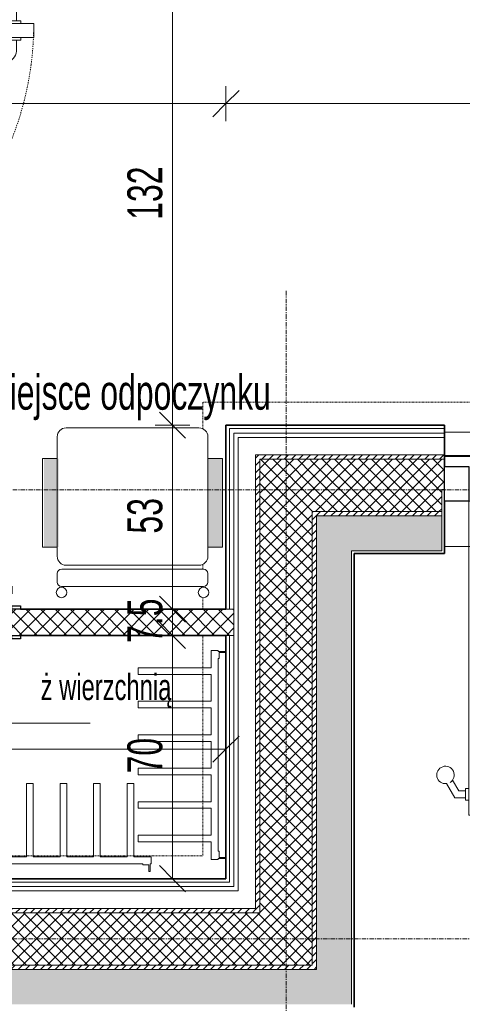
# Model space of a CAD drawing. Header units: centimetres. Extents: x 376 to 6517, y 1901 to 66534.
# Tile 37 of 105: x 2103 to 2230, y 65509 to 65791. Entities that reach past the tile are written whole.
import ezdxf

# ---------------------------------------------------------------- set-up
doc = ezdxf.new("R2010")
doc.units = ezdxf.units.CM
for name, pattern in [('__FK_przerywana', [0.32004, 0.16002, -0.16002]), ('Kreska', [0.635, 0.3175, -0.3175]), ('Linia siatki', [2.2225, 1.27, -0.3175, 0.3175, -0.3175])]:
    doc.linetypes.add(name, pattern=pattern)
for name, color, linetype, lineweight in [('A-ANNO-DIMS', 7, 'Continuous', 5), ('A-ANNO-DIMS-50', 7, 'Continuous', 5), ('A-AREA-IDEN', 7, 'Continuous', 5), ('A-DETL-GENF', 7, 'Continuous', 5), ('A-DETL-MBND', 7, 'Continuous', 5), ('A-DETL-THIN', 7, 'Continuous', 5), ('A-DOOR', 7, 'Continuous', 5), ('A-DOOR-FRAM', 7, 'Continuous', 25), ('A-DOOR-HDLN', 7, 'Kreska', 5), ('A-FLOR', 7, 'Continuous', 5), ('A-GENM', 7, 'Continuous', 5), ('A-WALL', 7, 'Continuous', 35), ('A-WALL-PATT', 7, 'Continuous', 35), ('I-FURN', 7, 'Continuous', 5), ('I-FURN-IDEN', 7, 'Continuous', 5), ('I-WALL', 7, 'Continuous', 5), ('S-GRID', 7, 'Continuous', 5)]:
    doc.layers.add(name, color=color, linetype=linetype, lineweight=lineweight)
doc.styles.add('Arial Narrow_1', font='ARIALN.TTF', dxfattribs={"width": 0.8, "height": 10})
doc.styles.add('Arial_I_1', font='arial.ttf', dxfattribs={"width": 0.65, "height": 7.5})
doc.dimstyles.new('standard_wielkość_otworów', dxfattribs={"dimscale": 30.48, "dimtxt": 10.23431, "dimasz": 0.246063, "dimexe": 0.164042, "dimexo": 0.0625, "dimgap": 0, "dimtad": 1, "dimdec": 1, "dimrnd": 0.5, "dimdsep": 46, "dimtxsty": 'Arial Narrow_1', "dimblk1": 'OBLIQUE', "dimblk2": 'OBLIQUE', "dimsah": 1, "dimcen": 0.09, "dimazin": 0, "dimtfac": 1, "dimtdec": 4, "dimtix": 1, "dimtmove": 0, "dimatfit": 3, "dimfxl": 0.164042, "dimfxlon": 1, "dimtvp": 1, "dimtolj": 1, "dimtzin": 0, "dimarcsym": 2})
pattern_1 = [(0, (-61328.2136, 83.225), (2.381, 1.375), [1.587, -3.175]), (120, (-61328.2136, 83.225), (-2.38128493, 1.374506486), [1.587, -3.175]), (60, (-61328.2136, 83.225), (-0.00028493, 2.749506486), [0, -3.175, 1.587, 0])]
pattern_2 = [(45, (-61328.2136, 83.225), (-1.060660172, 1.060660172), [])]
pattern_3 = [(45, (-61328.2136, 83.225), (-1.76776695, 1.76776695), []), (135, (-61328.2136, 83.225), (-1.76776695, -1.76776695), [])]

# ---------------------------------------------------------------- blocks, each defined once
blk = doc.blocks.new('Drz Drzwi pełne x1 ___regulowane - Dd - W - łazienkowe - 97_6 x 203_7 _90 x 200_-9243504-__-00_00 Przyziemie PB')
at = {"layer": 'A-DOOR'}
for p, q in [((-45.1, 97.7), (-41.1, 97.7)), ((-45.1, 97.7), (-45.1, 9.1)), ((-41.1, 97.7), (-41.1, 7.5)), ((-45.9, 93.95), (-45.1, 93.95)), ((-45.9, 89.45), (-45.9, 93.95)), ((-40.3, 93.95), (-41.1, 93.95)), ((-40.3, 89.45), (-40.3, 93.95)), ((-45.9, 92.7), (-49, 92.7)), ((-45.9, 90.7), (-49, 90.7)), ((-40.3, 92.7), (-37.2, 92.7)), ((-40.3, 90.7), (-37.2, 90.7)), ((-52, 81.56), (-52, 89.7)), ((-50, 81.56), (-50, 89.7)), ((-45.1, 89.45), (-45.9, 89.45)), ((-41.1, 89.45), (-40.3, 89.45)), ((-36.2, 81.56), (-36.2, 89.7)), ((-34.2, 81.56), (-34.2, 89.7)), ((-46.9, 80.56), (-49, 80.56)), ((-46.9, 78.56), (-46.9, 80.56)), ((-39.3, 78.56), (-39.3, 80.56)), ((-39.3, 80.56), (-37.2, 80.56)), ((-46.9, 78.56), (-49, 78.56)), ((-39.3, 78.56), (-37.2, 78.56)), ((-41.1, 7.5), (-45.1, 7.5)), ((-20.27, 7.5), (21.73, 7.5)), ((-20.27, 5.5), (21.73, 5.5)), ((-0.54, 0.52), (-1.4, -4.91)), ((3.96, -3.67), (-1.4, -4.91))]:
    blk.add_line(p, q, dxfattribs=at)
at = {"layer": 'A-DOOR', "lineweight": 25}
for p, q in [((-45.1, 9.1), (-54.8, 9.1)), ((-54.8, 9.1), (-54.8, 7.5)), ((-45.1, -9.1), (-45.1, 9.1)), ((54.8, 9.1), (45.1, 9.1)), ((45.1, 9.1), (45.1, -9.1)), ((54.8, 7.5), (54.8, 9.1)), ((-54.8, 7.5), (-47.3, 7.5)), ((-47.3, 7.5), (-47.3, -7.5)), ((47.3, 7.5), (54.8, 7.5)), ((47.3, -7.5), (47.3, 7.5)), ((-47.3, -7.5), (-54.8, -7.5)), ((-54.8, -7.5), (-54.8, -9.1)), ((54.8, -7.5), (47.3, -7.5)), ((54.8, -9.1), (54.8, -7.5)), ((-54.8, -9.1), (-45.1, -9.1)), ((45.1, -9.1), (54.8, -9.1))]:
    blk.add_line(p, q, dxfattribs=at)
at = {"layer": 'A-DOOR'}
for centre, radius, start, end in [((-49, 89.7), 3, 90, 180), ((-49, 89.7), 1, 90, 180), ((-37.2, 89.7), 3, 360, 90), ((-37.2, 89.7), 1, 0, 90), ((-49, 81.56), 3, 180, 270), ((-49, 81.56), 1, 180, 270), ((-37.2, 81.56), 3, 270, 0), ((-37.2, 81.56), 1, 270, 0), ((8.57, 11.24), 9.79, 137.0478, 202.456), ((-8.57, 1.76), 9.79, 317.0478, 22.456)]:
    blk.add_arc(centre, radius, start, end, dxfattribs=at)
at = {"layer": 'A-DOOR-HDLN'}
for start, end in [(82.5, 90), (75, 82.5), (0, 75)]:
    blk.add_arc((-45.1, 7.5), 90.2, start, end, dxfattribs=at)
blk = doc.blocks.new('Lekolar_Wille-Boot-list-60-cm - Default-9124182-__-00_00 Przyziemie PB')
at = {"layer": 'A-DETL-GENF'}
for p, q in [((-29.65, 12.6), (-29.35, 12.6)), ((-29.65, 10.4), (-29.65, 12.6)), ((-29.35, 12.6), (-29.35, 10.7)), ((29.37, 12.6), (29.67, 12.6)), ((29.37, 10.7), (29.37, 12.6)), ((29.67, 12.6), (29.67, 10.4)), ((-29.95, 8.4), (-29.95, 10.4)), ((-29.95, 10.4), (-29.65, 10.4)), ((-29.35, 10.7), (-27.63, 10.7)), ((-27.63, 10.7), (-27.63, 10.4)), ((-27.63, 10.4), (27.65, 10.4)), ((27.65, 10.7), (29.37, 10.7)), ((27.65, 10.4), (27.65, 10.7)), ((29.67, 10.4), (29.95, 10.4)), ((29.95, 10.4), (29.95, 8.4)), ((-24.98, 8.4), (-29.95, 8.4)), ((-24.98, -12.6), (-24.98, 8.4)), ((-23.07, 8.4), (-23.07, -12.6)), ((-15.39, 8.4), (-23.07, 8.4)), ((-15.39, -12.6), (-15.39, 8.4)), ((-13.48, 8.4), (-13.48, -12.6)), ((-5.78, 8.4), (-13.48, 8.4)), ((-5.78, -12.6), (-5.78, 8.4)), ((-3.87, 8.4), (-3.87, -12.6)), ((3.82, 8.4), (-3.87, 8.4)), ((3.82, -12.6), (3.82, 8.4)), ((5.73, 8.4), (5.73, -12.6)), ((13.42, 8.4), (5.73, 8.4)), ((13.42, -12.6), (13.42, 8.4)), ((15.32, 8.4), (15.32, -12.6)), ((23.03, 8.4), (15.32, 8.4)), ((23.03, -12.6), (23.03, 8.4)), ((24.93, 8.4), (24.93, -12.6)), ((29.95, 8.4), (24.93, 8.4)), ((-23.07, -12.6), (-24.98, -12.6)), ((-13.48, -12.6), (-15.39, -12.6)), ((-3.87, -12.6), (-5.78, -12.6)), ((5.73, -12.6), (3.82, -12.6)), ((15.32, -12.6), (13.42, -12.6)), ((24.93, -12.6), (23.03, -12.6))]:
    blk.add_line(p, q, dxfattribs=at)
blk = doc.blocks.new('Lekolar_Wille-Boot-list-60-cm - Default-V7-__-00_00 Przyziemie PB')
at = {"layer": 'A-DETL-GENF'}
for p, q in [((-29.65, 10.4), (-29.65, 12.6)), ((-29.35, 12.6), (-29.35, 10.7)), ((29.37, 10.7), (29.37, 12.6)), ((29.67, 12.6), (29.67, 10.4)), ((-29.95, 8.4), (-29.95, 10.4)), ((-29.95, 10.4), (-29.65, 10.4)), ((-29.35, 10.7), (-27.63, 10.7)), ((-27.63, 10.7), (-27.63, 10.4)), ((-27.63, 10.4), (27.65, 10.4)), ((27.65, 10.7), (29.37, 10.7)), ((27.65, 10.4), (27.65, 10.7)), ((29.67, 10.4), (29.95, 10.4)), ((29.95, 10.4), (29.95, 8.4)), ((-24.98, 8.4), (-29.95, 8.4)), ((-24.98, -12.6), (-24.98, 8.4)), ((-23.07, 8.4), (-23.07, -12.6)), ((-15.39, 8.4), (-23.07, 8.4)), ((-15.39, -12.6), (-15.39, 8.4)), ((-13.48, 8.4), (-13.48, -12.6)), ((-5.78, 8.4), (-13.48, 8.4)), ((-5.78, -12.6), (-5.78, 8.4)), ((-3.87, 8.4), (-3.87, -12.6)), ((3.82, 8.4), (-3.87, 8.4)), ((3.82, -12.6), (3.82, 8.4)), ((5.73, 8.4), (5.73, -12.6)), ((13.42, 8.4), (5.73, 8.4)), ((13.42, -12.6), (13.42, 8.4)), ((15.32, 8.4), (15.32, -12.6)), ((23.03, 8.4), (15.32, 8.4)), ((23.03, -12.6), (23.03, 8.4)), ((24.93, 8.4), (24.93, -12.6)), ((29.95, 8.4), (24.93, 8.4)), ((-23.07, -12.6), (-24.98, -12.6)), ((-13.48, -12.6), (-15.39, -12.6)), ((-3.87, -12.6), (-5.78, -12.6)), ((5.73, -12.6), (3.82, -12.6)), ((15.32, -12.6), (13.42, -12.6)), ((24.93, -12.6), (23.03, -12.6))]:
    blk.add_line(p, q, dxfattribs=at)
blk = doc.blocks.new('Drz Drzwi przeszklone x2 ___FK_04_0 ze szprosami - Dz_1 - Z - zwykłe - 151 x 240 _180 x 229_5_ EI 31-V8-__-00_00 Przyziemie PB')
at = {"layer": 'A-DOOR'}
for p, q in [((-83, -3.4), (-90, -3.4)), ((-90, -93.4), (-90, -3.4)), ((-83, -93.4), (-83, -3.4)), ((83, -3.4), (90, -3.4)), ((83, -93.4), (83, -3.4)), ((90, -93.4), (90, -3.4)), ((-94.07, -88.4), (-96.42, -84.33)), ((-92.92, -86.4), (-94.69, -83.33)), ((-80.08, -86.4), (-78.31, -83.33)), ((-78.93, -88.4), (-76.58, -84.33)), ((78.93, -88.4), (76.58, -84.33)), ((80.08, -86.4), (78.31, -83.33)), ((92.92, -86.4), (94.69, -83.33)), ((94.07, -88.4), (96.42, -84.33)), ((-92.92, -86.4), (-91, -86.4)), ((-91, -85.75), (-91, -89.05)), ((-90, -85.75), (-91, -85.75)), ((-83, -85.75), (-82, -85.75)), ((-82, -85.75), (-82, -89.05)), ((-80.08, -86.4), (-82, -86.4)), ((80.08, -86.4), (82, -86.4)), ((82, -85.75), (82, -89.05)), ((83, -85.75), (82, -85.75)), ((90, -85.75), (91, -85.75)), ((91, -85.75), (91, -89.05)), ((92.92, -86.4), (91, -86.4)), ((-94.07, -88.4), (-91, -88.4)), ((-91, -89.05), (-90, -89.05)), ((-82, -89.05), (-83, -89.05)), ((-78.93, -88.4), (-82, -88.4)), ((78.93, -88.4), (82, -88.4)), ((82, -89.05), (83, -89.05)), ((91, -89.05), (90, -89.05)), ((94.07, -88.4), (91, -88.4)), ((-90, -93.4), (-83, -93.4)), ((90, -93.4), (83, -93.4))]:
    blk.add_line(p, q, dxfattribs=at)
for centre, start, end in [((-96.7, -81.85), 301.4052, 276.4218), ((-76.3, -81.85), 263.5782, 238.5948), ((76.3, -81.85), 301.4052, 276.4218), ((96.7, -81.85), 263.5782, 238.5948)]:
    blk.add_arc(centre, 2.5, start, end, dxfattribs=at)
at = {"layer": 'A-DOOR-FRAM'}
for p, q in [((-97, -3.4), (-97, 6.6)), ((-97, 6.6), (-90, 6.6)), ((-90, 6.6), (-90, -3.4)), ((90, -3.4), (90, 6.6)), ((90, 6.6), (97, 6.6)), ((97, 6.6), (97, -3.4)), ((-90, -3.4), (-97, -3.4)), ((97, -3.4), (90, -3.4))]:
    blk.add_line(p, q, dxfattribs=at)
at = {"layer": 'A-DOOR-HDLN'}
for centre, start, end in [((-90, -3.4), 270, 0), ((90, -3.4), 180, 270)]:
    blk.add_arc(centre, 90, start, end, dxfattribs=at)
blk = doc.blocks.new('M_Krzesło Breuera - M_Krzesło Breuera-7854098-__-00_00 Przyziemie PB')
at = {"layer": 'I-FURN'}
for p, q in [((19.05, 24.13), (-19.05, 24.13)), ((-21.59, 21.59), (-21.59, 15.33)), ((21.59, 15.33), (21.59, 21.59)), ((-21.59, -10.06), (-21.59, -12.7)), ((21.59, -12.7), (21.59, -10.06)), ((20.32, -16.35), (-20.32, -16.35)), ((-19.05, -15.24), (19.05, -15.24)), ((-21.59, -17.62), (-21.59, -20.08)), ((21.59, -20.08), (21.59, -17.62)), ((-20.32, -21.35), (20.32, -21.35))]:
    blk.add_line(p, q, dxfattribs=at)
for centre, radius, start, end in [((-19.05, 21.59), 2.54, 90, 180), ((19.05, 21.59), 2.54, 0, 90), ((-19.05, -12.7), 2.54, 180, 270), ((19.05, -12.7), 2.54, 270, 360), ((-20.32, -17.62), 1.27, 90, 180), ((20.32, -17.62), 1.27, 360, 90), ((-20.35, -23.06), 1.51, 360, 180), ((-20.32, -20.08), 1.27, 180, 270), ((20.37, -23.06), 1.51, 360, 180), ((20.32, -20.08), 1.27, 270, 360), ((-20.35, -23.06), 1.51, 180, 360), ((20.37, -23.06), 1.51, 180, 360)]:
    blk.add_arc(centre, radius, start, end, dxfattribs=at)
blk = doc.blocks.new('Door-Accordion-Woodfold-Series_240 - Height 8_ 0_ - Single-9271002-__-00_00 Przyziemie PB')
at = {"layer": 'A-DOOR'}
for p, q in [((-35.36, 17.35), (-42.33, 9.51)), ((-35.14, 17.13), (-35.36, 17.35)), ((-34.48, 17.34), (-34.7, 17.11)), ((-27.53, 9.49), (-34.48, 17.34)), ((-20.12, 17.35), (-27.09, 9.51)), ((-19.9, 17.13), (-20.12, 17.35)), ((-19.24, 17.34), (-19.46, 17.11)), ((-12.29, 9.49), (-19.24, 17.34)), ((-4.88, 17.35), (-11.85, 9.51)), ((-4.66, 17.13), (-4.88, 17.35)), ((-4, 17.34), (-4.22, 17.11)), ((2.95, 9.49), (-4, 17.34)), ((-42.1, 8.82), (-35.14, 16.66)), ((-34.72, 16.65), (-27.76, 8.79)), ((-26.86, 8.82), (-19.9, 16.66)), ((-19.48, 16.65), (-12.52, 8.79)), ((-11.62, 8.82), (-4.66, 16.66)), ((-4.24, 16.65), (2.72, 8.79)), ((4.78, 13.37), (5.48, 10.22)), ((8.03, 14.03), (5.31, 14.03)), ((7.85, 10.22), (8.56, 13.37)), ((-49.53, 11.15), (-49.53, 9.28)), ((-48.89, 11.15), (-49.53, 11.15)), ((-49.53, 9.28), (-42.55, 8.61)), ((-48.89, 9.85), (-48.89, 11.15)), ((-42.86, 9.27), (-48.89, 9.85)), ((-42.55, 8.61), (-42.55, 8.95)), ((-42.32, 9.04), (-42.1, 8.82)), ((-27.76, 8.79), (-27.52, 9.03)), ((-27.08, 9.04), (-26.86, 8.82)), ((-12.52, 8.79), (-12.28, 9.03)), ((-11.84, 9.04), (-11.62, 8.82)), ((2.72, 8.79), (2.96, 9.03)), ((5.4, 10.6), (5.4, 10.22)), ((7.94, 10.22), (7.94, 10.6)), ((5.48, 8.31), (4.78, 5.17)), ((5.4, 8.31), (5.4, 7.94)), ((8.56, 5.17), (7.85, 8.31)), ((7.94, 7.94), (7.94, 8.31)), ((5.31, 4.5), (8.03, 4.5))]:
    blk.add_line(p, q, dxfattribs=at)
at = {"layer": 'A-DOOR', "lineweight": 25}
for p, q in [((-52.07, 3.75), (-52.07, 4.7)), ((-52.07, 4.7), (-49.53, 4.7)), ((-49.53, 3.75), (-52.07, 3.75)), ((-49.53, 4.7), (-49.53, 3.75)), ((29.21, 3.75), (29.21, 4.7)), ((29.21, 4.7), (31.75, 4.7)), ((31.75, 3.75), (29.21, 3.75)), ((31.75, 4.7), (31.75, 3.75))]:
    blk.add_line(p, q, dxfattribs=at)
at = {"layer": 'A-DOOR'}
for centre, radius, start, end in [((-34.93, 16.89), 0.318, 0, 180), ((-34.93, 16.89), 0.318, 145.085, 226.2797), ((-34.93, 16.89), 0.317, 45, 120), ((-34.93, 16.89), 0.317, 324.6986, 31.6164), ((-19.69, 16.89), 0.318, 0, 180), ((-19.69, 16.89), 0.318, 145.085, 226.2797), ((-19.69, 16.89), 0.317, 45, 120), ((-19.69, 16.89), 0.317, 324.6986, 31.6164), ((-4.45, 16.89), 0.318, 0, 180), ((-4.45, 16.89), 0.318, 145.085, 226.2797), ((-4.45, 16.89), 0.317, 45, 120), ((-4.45, 16.89), 0.318, 324.6986, 31.6164), ((-34.93, 16.89), 0.318, 172.1499, 185.6823), ((-34.93, 16.89), 0.318, 180, 360), ((-34.93, 16.89), 0.317, 226.1565, 300), ((-34.93, 16.89), 0.318, 351.4657, 4.8493), ((-19.69, 16.89), 0.317, 172.1499, 185.6823), ((-19.69, 16.89), 0.317, 180, 360), ((-19.69, 16.89), 0.318, 226.1565, 300), ((-19.69, 16.89), 0.317, 351.4657, 4.8493), ((-4.45, 16.89), 0.318, 172.1499, 185.6823), ((-4.45, 16.89), 0.318, 180, 360), ((-4.45, 16.89), 0.317, 226.1565, 300), ((-4.45, 16.89), 0.318, 351.4657, 4.8493), ((5.31, 13.49), 0.543, 90, 192.6596), ((5.31, 13.49), 0.543, 163.3283, 192.6596), ((5.31, 13.49), 0.543, 90, 119.3313), ((8.03, 13.49), 0.543, 347.3404, 90), ((8.03, 13.49), 0.543, 2.0061, 60.6687), ((-42.55, 9.27), 0.318, 0, 180), ((-42.55, 9.27), 0.318, 180, 360), ((-42.55, 9.27), 0.318, 180.0476, 270), ((-42.55, 9.27), 0.317, 60, 165), ((-42.55, 9.27), 0.317, 210.0347, 225), ((-42.55, 9.27), 0.318, 210.0317, 225.0238), ((-42.55, 9.27), 0.317, 285, 315), ((-42.54, 9.27), 0.318, 315, 35.0284), ((-42.54, 9.27), 0.318, 355.0142, 8.3523), ((-27.31, 9.27), 0.318, 0, 180), ((-27.31, 9.27), 0.317, 0, 180), ((-27.31, 9.27), 0.318, 175.0175, 215.0358), ((-27.31, 9.27), 0.318, 175.0175, 188.357), ((-27.31, 9.27), 0.318, 180, 360), ((-27.31, 9.27), 0.318, 180, 360), ((-27.31, 9.27), 0.318, 120, 134.9993), ((-27.31, 9.27), 0.318, 120, 134.9993), ((-27.31, 9.27), 0.318, 240, 270), ((-27.31, 9.27), 0.318, 240, 270), ((-27.31, 9.27), 0.317, 60, 105), ((-27.31, 9.27), 0.317, 60, 105), ((-27.31, 9.27), 0.318, 285, 315), ((-27.31, 9.27), 0.318, 285, 315), ((-27.3, 9.27), 0.317, 328.3381, 35.0284), ((-27.3, 9.27), 0.318, 355.0142, 8.3523), ((-12.07, 9.27), 0.317, 0, 180), ((-12.07, 9.27), 0.318, 0, 180), ((-12.07, 9.27), 0.318, 175.0175, 215.0358), ((-12.07, 9.27), 0.317, 175.0175, 188.357), ((-12.07, 9.27), 0.318, 180, 360), ((-12.07, 9.27), 0.318, 180, 360), ((-12.07, 9.27), 0.317, 120, 134.9993), ((-12.07, 9.27), 0.317, 120, 134.9993), ((-12.07, 9.27), 0.318, 240, 270), ((-12.07, 9.27), 0.318, 240, 270), ((-12.07, 9.27), 0.317, 60, 105), ((-12.07, 9.27), 0.317, 60, 105), ((-12.07, 9.27), 0.317, 285, 315), ((-12.07, 9.27), 0.318, 285, 315), ((-12.06, 9.27), 0.317, 328.3381, 35.0284), ((-12.06, 9.27), 0.317, 355.0142, 8.3523), ((3.17, 9.27), 0.318, 0, 180), ((3.17, 9.27), 0.318, 161.6781, 215.0358), ((3.17, 9.27), 0.318, 161.6781, 188.357), ((3.17, 9.27), 0.318, 165, 180), ((3.17, 9.27), 0.317, 180, 360), ((3.17, 9.27), 0.317, 120, 134.9993), ((3.17, 9.27), 0.318, 240, 270), ((3.17, 9.27), 0.318, 90, 105), ((5.31, 5.05), 0.543, 167.3404, 270), ((5.31, 5.05), 0.543, 196.6717, 255.3343), ((8.03, 5.05), 0.543, 270, 12.6596), ((8.03, 5.05), 0.543, 284.6657, 12.6596)]:
    blk.add_arc(centre, radius, start, end, dxfattribs=at)
at = {"layer": 'A-DOOR-FRAM'}
for p, q in [((27.15, 11.22), (27.26, 11.33)), ((28.15, 10.22), (27.15, 11.22)), ((29.05, 10.22), (28.15, 10.22)), ((29.05, 8.31), (29.05, 10.22)), ((29.21, 10.38), (29.21, 8.16)), ((27.15, 7.32), (28.15, 8.31)), ((27.26, 7.2), (27.15, 7.32)), ((28.15, 8.31), (29.05, 8.31)), ((-52.07, -4.7), (-52.07, -3.75)), ((-52.07, -3.75), (-49.53, -3.75)), ((-49.53, -4.7), (-52.07, -4.7)), ((-49.53, -3.75), (-49.53, -4.7)), ((29.21, -4.7), (29.21, -3.75)), ((29.21, -3.75), (31.75, -3.75)), ((31.75, -4.7), (29.21, -4.7)), ((31.75, -3.75), (31.75, -4.7))]:
    blk.add_line(p, q, dxfattribs=at)
for centre, start, end in [((29.21, 12.85), 217.9672, 270), ((29.21, 5.68), 90, 142.0328)]:
    blk.add_arc(centre, 2.48, start, end, dxfattribs=at)
at = {"layer": 'A-GENM'}
for p, q in [((3.17, 10.22), (10.16, 10.22)), ((3.17, 8.31), (3.17, 10.22)), ((10.16, 10.22), (10.16, 8.31)), ((10.16, 8.31), (3.17, 8.31))]:
    blk.add_line(p, q, dxfattribs=at)
blk = doc.blocks.new('DIMBLOCK28-__-00_00 Przyziemie PB')
at = {"layer": 'A-ANNO-DIMS-50', "color": 250, "true_color": 0x303030}
for p, q in [((2015.8, 65581.99), (2015.8, 65586.99)), ((2162.35, 65581.99), (2162.35, 65586.99)), ((2015.8, 65581.99), (2019.55, 65585.74)), ((2162.35, 65581.99), (2166.1, 65585.74)), ((2015.8, 65581.99), (2012.05, 65578.24)), ((2015.8, 65581.99), (2162.35, 65581.99)), ((2015.8, 65581.99), (2015.8, 65576.99)), ((2162.35, 65581.99), (2158.6, 65578.24)), ((2162.35, 65581.99), (2162.35, 65576.99))]:
    blk.add_line(p, q, dxfattribs=at)
at = {"layer": 'A-ANNO-DIMS-50', "color": 0, "insert": (2078.43, 65594.91), "char_height": 10, "width": 25.537, "attachment_point": 1, "line_spacing_factor": 0.974696, "style": 'Arial Narrow_1'}
blk.add_mtext('146.5', dxfattribs=at)
blk = doc.blocks.new('_Oblique')
at = {"color": 0, "linetype": 'ByBlock', "lineweight": -2}
blk.add_line((-0.5, -0.5), (0.5, 0.5), dxfattribs=at)
blk = doc.blocks.new('METKA_POMIESZCZENIA PB NL Lubin - Rozbudowana - z ramką-8603349-__-00_00 Przyziemie PB')
at = {"layer": 'A-AREA-IDEN'}
for p, q in [((0, 0.425), (0, 0)), ((-1, 0), (1.3, 0)), ((0, 0), (0, -0.425))]:
    blk.add_line(p, q, dxfattribs=at)
blk = doc.blocks.new('DIMBLOCK46-__-00_00 Przyziemie PB')
at = {"layer": 'A-ANNO-DIMS-50', "color": 250, "true_color": 0x303030}
for p, q in [((2147.01, 65806.69), (2143.26, 65810.44)), ((2147.01, 65806.69), (2142.01, 65806.69)), ((2147.01, 65806.69), (2147.01, 65674.86)), ((2147.01, 65806.69), (2150.76, 65802.94)), ((2147.01, 65806.69), (2152.01, 65806.69)), ((2147.01, 65674.86), (2143.26, 65678.61)), ((2147.01, 65674.86), (2142.01, 65674.86)), ((2147.01, 65674.86), (2150.76, 65671.11)), ((2147.01, 65674.86), (2152.01, 65674.86))]:
    blk.add_line(p, q, dxfattribs=at)
at = {"layer": 'A-ANNO-DIMS-50', "color": 0, "insert": (2134.08, 65733.71), "char_height": 10, "width": 16.9597, "attachment_point": 1, "rotation": 90, "line_spacing_factor": 0.974696, "style": 'Arial Narrow_1'}
blk.add_mtext('132', dxfattribs=at)
blk = doc.blocks.new('DIMBLOCK47-__-00_00 Przyziemie PB')
at = {"layer": 'A-ANNO-DIMS-50', "color": 250, "true_color": 0x303030}
for p, q in [((2147.01, 65674.86), (2143.26, 65678.61)), ((2147.01, 65674.86), (2142.01, 65674.86)), ((2147.01, 65674.86), (2147.01, 65622.11)), ((2147.01, 65674.86), (2150.76, 65671.11)), ((2147.01, 65674.86), (2152.01, 65674.86)), ((2147.01, 65622.11), (2143.26, 65625.86)), ((2147.01, 65622.11), (2142.01, 65622.11)), ((2147.01, 65622.11), (2150.76, 65618.36)), ((2147.01, 65622.11), (2152.01, 65622.11))]:
    blk.add_line(p, q, dxfattribs=at)
at = {"layer": 'A-ANNO-DIMS-50', "color": 0, "insert": (2134.08, 65643.78), "char_height": 10, "width": 11.3065, "attachment_point": 1, "rotation": 90, "line_spacing_factor": 0.974696, "style": 'Arial Narrow_1'}
blk.add_mtext('53', dxfattribs=at)
blk = doc.blocks.new('DIMBLOCK48-__-00_00 Przyziemie PB')
at = {"layer": 'A-ANNO-DIMS-50', "color": 250, "true_color": 0x303030}
for p, q in [((2147.01, 65622.11), (2143.26, 65625.86)), ((2147.01, 65622.11), (2142.01, 65622.11)), ((2147.01, 65622.11), (2147.01, 65614.61)), ((2147.01, 65622.11), (2150.76, 65618.36)), ((2147.01, 65622.11), (2152.01, 65622.11)), ((2147.01, 65614.61), (2143.26, 65618.36)), ((2147.01, 65614.61), (2142.01, 65614.61)), ((2147.01, 65614.61), (2150.76, 65610.86)), ((2147.01, 65614.61), (2152.01, 65614.61))]:
    blk.add_line(p, q, dxfattribs=at)
at = {"layer": 'A-ANNO-DIMS-50', "color": 0, "insert": (2134.08, 65612.43), "char_height": 10, "width": 14.2306, "attachment_point": 1, "rotation": 90, "line_spacing_factor": 0.974696, "style": 'Arial Narrow_1'}
blk.add_mtext('7.5', dxfattribs=at)
blk = doc.blocks.new('DIMBLOCK49-__-00_00 Przyziemie PB')
at = {"layer": 'A-ANNO-DIMS-50', "color": 250, "true_color": 0x303030}
for p, q in [((2147.01, 65614.61), (2143.26, 65618.36)), ((2147.01, 65614.61), (2142.01, 65614.61)), ((2147.01, 65614.61), (2147.01, 65544.86)), ((2147.01, 65614.61), (2150.76, 65610.86)), ((2147.01, 65614.61), (2152.01, 65614.61)), ((2147.01, 65544.86), (2143.26, 65548.61)), ((2147.01, 65544.86), (2142.01, 65544.86)), ((2147.01, 65544.86), (2150.76, 65541.11)), ((2147.01, 65544.86), (2152.01, 65544.86))]:
    blk.add_line(p, q, dxfattribs=at)
at = {"layer": 'A-ANNO-DIMS-50', "color": 0, "insert": (2134.08, 65575.03), "char_height": 10, "width": 11.3065, "attachment_point": 1, "rotation": 90, "line_spacing_factor": 0.974696, "style": 'Arial Narrow_1'}
blk.add_mtext('70', dxfattribs=at)
blk = doc.blocks.new('DIMBLOCK63-__-00_00 Przyziemie PB')
at = {"layer": 'A-ANNO-DIMS-50', "color": 250, "true_color": 0x303030}
for p, q in [((2015.8, 65767.03), (2015.8, 65772.03)), ((2015.8, 65767.03), (2019.55, 65770.78)), ((2162.35, 65767.03), (2162.35, 65772.03)), ((2162.35, 65767.03), (2166.1, 65770.78)), ((2015.8, 65767.03), (2012.05, 65763.28)), ((2015.8, 65767.03), (2162.35, 65767.03)), ((2015.8, 65767.03), (2015.8, 65762.03)), ((2162.35, 65767.03), (2158.6, 65763.28)), ((2162.35, 65767.03), (2162.35, 65762.03))]:
    blk.add_line(p, q, dxfattribs=at)
at = {"layer": 'A-ANNO-DIMS-50', "color": 0, "insert": (2078.43, 65779.95), "char_height": 10, "width": 25.537, "attachment_point": 1, "line_spacing_factor": 0.974696, "style": 'Arial Narrow_1'}
blk.add_mtext('146.5', dxfattribs=at)
blk = doc.blocks.new('DIMBLOCK64-__-00_00 Przyziemie PB')
at = {"layer": 'A-ANNO-DIMS-50', "color": 250, "true_color": 0x303030}
for p, q in [((2162.35, 65767.03), (2162.35, 65772.03)), ((2162.35, 65767.03), (2166.1, 65770.78)), ((2481.65, 65767.03), (2481.65, 65772.03)), ((2481.65, 65767.03), (2485.4, 65770.78)), ((2162.35, 65767.03), (2158.6, 65763.28)), ((2162.35, 65767.03), (2481.65, 65767.03)), ((2162.35, 65767.03), (2162.35, 65762.03)), ((2481.65, 65767.03), (2477.9, 65763.28)), ((2481.65, 65767.03), (2481.65, 65762.03))]:
    blk.add_line(p, q, dxfattribs=at)
at = {"layer": 'A-ANNO-DIMS-50', "color": 0, "insert": (2311.36, 65779.95), "char_height": 10, "width": 25.537, "attachment_point": 1, "line_spacing_factor": 0.974696, "style": 'Arial Narrow_1'}
blk.add_mtext('319.5', dxfattribs=at)

msp = doc.modelspace()

# ---------------------------------------------------------------- hatches: boundary and pattern name
at = {"layer": 'A-DETL-GENF', "true_color": 0xffffff}
h = msp.add_hatch(color=7, dxfattribs=at)
h.paths.add_polyline_path([(2110.14, 65639.91), (2114.34, 65639.91), (2114.34, 65665.3), (2110.14, 65665.3), (2110.14, 65642.68)])
h.paths.add_polyline_path([(2161.35, 65639.91), (2161.35, 65665.3), (2157.14, 65665.3), (2157.16, 65639.91), (2159.79, 65639.91)])
at = {"layer": 'A-WALL-PATT', "lineweight": 5, "true_color": 0x808080}
h = msp.add_hatch(dxfattribs=at)
h.set_pattern_fill('FP_8', color=8, style=0, pattern_type=2)
h.set_pattern_definition(pattern_2)
h.paths.add_polyline_path([(2172.1, 65535.11), (2172.1, 65666.36), (2170.85, 65666.36), (2170.85, 65535.11)])
h = msp.add_hatch(dxfattribs=at)
h.set_pattern_fill('FP_8', color=8, style=0, pattern_type=2)
h.set_pattern_definition(pattern_2)
h.paths.add_polyline_path([(2437.6, 65665.11), (2471.9, 65665.11), (2471.9, 65666.36), (2419, 65666.36), (2419, 65665.11), (2434.03, 65665.11)])
h.paths.add_polyline_path([(2188.35, 65665.11), (2225, 65665.11), (2225, 65666.36), (2172.1, 65666.36), (2172.1, 65665.11), (2187.1, 65665.11)])
at = {"layer": 'A-WALL-PATT', "lineweight": 5, "true_color": 0x787878}
h = msp.add_hatch(dxfattribs=at)
h.set_pattern_fill('FP_9', color=8, style=0, pattern_type=2)
h.set_pattern_definition(pattern_3)
h.paths.add_polyline_path([(2185.31, 65520.11), (2187.1, 65520.11), (2187.1, 65665.11), (2172.1, 65665.11), (2172.1, 65520.11), (2172.81, 65520.11)])
h = msp.add_hatch(dxfattribs=at)
h.set_pattern_fill('FP_9', color=8, style=0, pattern_type=2)
h.set_pattern_definition(pattern_3)
h.paths.add_polyline_path([(2187.1, 65650.11), (2224.2, 65650.11), (2224.2, 65656.46), (2225, 65656.46), (2225, 65665.11), (2187.1, 65665.11), (2187.1, 65663.78)])
h.paths.add_polyline_path([(2426.46, 65650.11), (2456.9, 65650.11), (2456.9, 65665.11), (2419, 65665.11), (2419, 65656.46), (2419.8, 65656.46), (2419.8, 65650.11), (2420.38, 65650.11)])
at = {"layer": 'A-WALL-PATT', "lineweight": 5, "true_color": 0x808080}
h = msp.add_hatch(dxfattribs=at)
h.set_pattern_fill('FP_8', color=8, style=0, pattern_type=2)
h.set_pattern_definition(pattern_2)
h.paths.add_polyline_path([(2188.35, 65518.86), (2188.35, 65650.11), (2187.1, 65650.11), (2187.1, 65518.86)])
h = msp.add_hatch(dxfattribs=at)
h.set_pattern_fill('FP_8', color=8, style=0, pattern_type=2)
h.set_pattern_definition(pattern_2)
h.paths.add_polyline_path([(2224.2, 65648.86), (2224.2, 65650.11), (2188.35, 65650.11), (2188.35, 65648.86), (2220.31, 65648.86)])
h.paths.add_polyline_path([(2441.65, 65648.86), (2455.65, 65648.86), (2455.63, 65650.11), (2419.8, 65650.11), (2419.8, 65648.86), (2438.29, 65648.86)])
h = msp.add_hatch(dxfattribs=at)
h.set_pattern_fill('FP_7', color=8, style=0, pattern_type=2)
h.set_pattern_definition(pattern_1)
h.paths.add_polyline_path([(2197.15, 65508.86), (2198.35, 65508.86), (2198.35, 65648.86), (2188.35, 65648.86), (2188.35, 65508.86)])
h = msp.add_hatch(dxfattribs=at)
h.set_pattern_fill('FP_7', color=8, style=0, pattern_type=2)
h.set_pattern_definition(pattern_1)
h.paths.add_polyline_path([(2419.8, 65638.86), (2445.65, 65638.86), (2445.65, 65648.86), (2419.8, 65648.86), (2419.8, 65640.06)])
h.paths.add_polyline_path([(2209.5, 65638.86), (2224.2, 65638.86), (2224.2, 65648.86), (2198.35, 65648.86), (2198.35, 65638.86), (2199.15, 65638.86)])
at = {"layer": 'A-WALL-PATT', "lineweight": 5, "true_color": 0x008000}
h = msp.add_hatch(dxfattribs=at)
h.set_pattern_fill('FP_11', color=96, style=0, pattern_type=2)
h.set_pattern_definition([(45, (-61328.2136, 83.225), (-2.12132034, 2.12132034), []), (135, (-61328.2136, 83.225), (-2.12132034, -2.12132034), [])])
h.paths.add_polyline_path([(2164.6, 65614.61), (2164.6, 65622.11), (2100.94, 65622.11), (2100.94, 65614.61), (2164.41, 65614.61)])
h.paths.add_polyline_path([(2019.66, 65614.61), (2022.2, 65614.61), (2022.2, 65622.11), (2015.8, 65622.11), (2015.8, 65614.61)])
at = {"layer": 'A-WALL-PATT', "lineweight": 5, "true_color": 0x787878}
h = msp.add_hatch(dxfattribs=at)
h.set_pattern_fill('FP_9', color=8, style=0, pattern_type=2)
h.set_pattern_definition(pattern_3)
h.paths.add_polyline_path([(2125.31, 65520.11), (2172.1, 65520.11), (2172.1, 65535.11), (1828.55, 65535.11), (1828.55, 65520.11), (2113.61, 65520.11)])
at = {"layer": 'A-WALL-PATT', "lineweight": 5, "true_color": 0x808080}
h = msp.add_hatch(dxfattribs=at)
h.set_pattern_fill('FP_8', color=8, style=0, pattern_type=2)
h.set_pattern_definition(pattern_2)
h.paths.add_polyline_path([(1959.63, 65535.11), (2170.85, 65535.11), (2170.85, 65536.36), (1843.55, 65536.36), (1843.55, 65535.11), (1935.33, 65535.11)])
h = msp.add_hatch(dxfattribs=at)
h.set_pattern_fill('FP_7', color=8, style=0, pattern_type=2)
h.set_pattern_definition(pattern_1)
h.paths.add_polyline_path([(2018.45, 65508.86), (2188.35, 65508.86), (2188.35, 65518.86), (1817.3, 65518.86), (1817.3, 65508.86), (2006.58, 65508.86)])
h = msp.add_hatch(dxfattribs=at)
h.set_pattern_fill('FP_8', color=8, style=0, pattern_type=2)
h.set_pattern_definition(pattern_2)
h.paths.add_polyline_path([(2030.32, 65518.86), (2187.1, 65518.86), (2187.1, 65520.11), (1827.3, 65520.11), (1827.3, 65518.86), (1982.83, 65518.86)])

# ---------------------------------------------------------------- linework, layer by layer
at = {"layer": 'A-DETL-MBND', "linetype": '__FK_przerywana'}
for p, q in [((2155.75, 65681.46), (2155.75, 65673.82)), ((2488.25, 65681.46), (2155.75, 65681.46)), ((2155.75, 65635.02), (2155.75, 65633.63)), ((2155.75, 65628.63), (2155.75, 65628.4)), ((2155.75, 65625.43), (2155.75, 65622.11)), ((2155.75, 65614.61), (2155.75, 65551.46)), ((2155.75, 65551.46), (2015.8, 65551.46))]:
    msp.add_line(p, q, dxfattribs=at)
at = {"layer": 'A-DETL-THIN'}
for p, q in [((2109.77, 65665.3), (2113.98, 65665.3)), ((2109.77, 65639.91), (2109.77, 65665.3)), ((2113.98, 65665.3), (2113.98, 65639.91)), ((2157.14, 65665.3), (2161.35, 65665.3)), ((2157.14, 65639.91), (2157.14, 65665.3)), ((2161.35, 65665.3), (2161.35, 65639.91)), ((2113.98, 65639.91), (2109.77, 65639.91)), ((2161.35, 65639.91), (2157.14, 65639.91))]:
    msp.add_line(p, q, dxfattribs=at)
at = {"layer": 'A-FLOR'}
for p, q in [((2419, 65666.13), (2225, 65666.13)), ((2225, 65665.91), (2419, 65665.91))]:
    msp.add_line(p, q, dxfattribs=at)
at = {"layer": 'A-WALL'}
for p, q in [((2162.35, 65674.86), (2162.35, 65622.11)), ((2225, 65674.86), (2162.35, 65674.86)), ((2225, 65663.06), (2225, 65674.86)), ((2225, 65638.06), (2225, 65653.06)), ((2199.15, 65508.06), (2199.15, 65638.06)), ((2199.15, 65638.06), (2225, 65638.06)), ((2162.35, 65614.61), (2162.35, 65544.86)), ((2162.35, 65544.86), (2015.8, 65544.86))]:
    msp.add_line(p, q, dxfattribs=at)
at = {"layer": 'A-WALL', "lineweight": 5}
for p, q in [((2163.35, 65622.11), (2163.35, 65673.86)), ((2163.35, 65673.86), (2225, 65673.86)), ((2164.6, 65542.61), (2164.6, 65672.61)), ((2164.6, 65672.61), (2225, 65672.61)), ((2165.85, 65541.36), (2165.85, 65671.36)), ((2165.85, 65671.36), (2225, 65671.36)), ((2225, 65672.86), (2419, 65672.86)), ((2170.85, 65536.36), (2170.85, 65666.36)), ((2170.85, 65666.36), (2225, 65666.36)), ((2172.1, 65535.11), (2172.1, 65665.11)), ((2172.1, 65665.11), (2225, 65665.11)), ((2225, 65656.46), (2224.2, 65656.46)), ((2224.2, 65638.86), (2224.2, 65656.46)), ((2187.1, 65520.11), (2187.1, 65650.11)), ((2187.1, 65650.11), (2224.2, 65650.11)), ((2188.35, 65518.86), (2188.35, 65648.86)), ((2188.35, 65648.86), (2224.2, 65648.86)), ((2419, 65640.06), (2225, 65640.06)), ((2198.35, 65508.86), (2198.35, 65638.86)), ((2198.35, 65638.86), (2224.2, 65638.86)), ((2164.6, 65622.11), (2162.35, 65622.11)), ((2164.6, 65614.61), (2162.35, 65614.61)), ((2163.35, 65543.86), (2163.35, 65614.61)), ((2015.8, 65543.86), (2163.35, 65543.86)), ((1849.8, 65541.36), (2165.85, 65541.36)), ((2164.6, 65542.61), (1851.05, 65542.61)), ((1843.55, 65535.11), (2172.1, 65535.11)), ((2170.85, 65536.36), (1844.8, 65536.36)), ((1827.3, 65518.86), (2188.35, 65518.86)), ((2187.1, 65520.11), (1828.55, 65520.11))]:
    msp.add_line(p, q, dxfattribs=at)
at = {"layer": 'I-WALL', "lineweight": 35}
for p, q in [((2162.35, 65622.11), (2103.48, 65622.11)), ((2103.48, 65614.61), (2162.35, 65614.61))]:
    msp.add_line(p, q, dxfattribs=at)
at = {"layer": 'S-GRID', "color": 9, "linetype": 'Linia siatki', "true_color": 0xc0c0c0}
for p, q in [((2179.6, 65713.32), (2179.6, 65348.91)), ((1647.86, 65656.29), (3077.65, 65656.29)), ((1647.86, 65527.61), (3077.65, 65527.61))]:
    msp.add_line(p, q, dxfattribs=at)

# ---------------------------------------------------------------- block references
at = {"layer": 'A-AREA-IDEN', "xscale": 49.99999999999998, "yscale": 49.99999999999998, "zscale": 49.99999999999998}
msp.add_blockref('METKA_POMIESZCZENIA PB NL Lubin - Rozbudowana - z ramką-8603349-__-00_00 Przyziemie PB', (2058.44, 65589.45), dxfattribs=at)
at = {"layer": 'A-DOOR', "rotation": 270}
msp.add_blockref('Drz Drzwi pełne x1 ___regulowane - Dd - W - łazienkowe - 97_6 x 203_7 _90 x 200_-9243504-__-00_00 Przyziemie PB', (2009.55, 65744.89), dxfattribs=at)
at = {"layer": 'A-DOOR'}
for name, p in [('Drz Drzwi przeszklone x2 ___FK_04_0 ze szprosami - Dz_1 - Z - zwykłe - 151 x 240 _180 x 229_5_ EI 31-V8-__-00_00 Przyziemie PB', (2322, 65656.46)), ('Door-Accordion-Woodfold-Series_240 - Height 8_ 0_ - Single-9271002-__-00_00 Przyziemie PB', (2071.73, 65618.36))]:
    msp.add_blockref(name, p, dxfattribs=at)
at = {"layer": 'A-GENM'}
for name, p, rotation in [('Lekolar_Wille-Boot-list-60-cm - Default-V7-__-00_00 Przyziemie PB', (2149.75, 65580.36), 269.9999999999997), ('Lekolar_Wille-Boot-list-60-cm - Default-9124182-__-00_00 Przyziemie PB', (2110.93, 65559.51), 180)]:
    msp.add_blockref(name, p, dxfattribs=dict(at, rotation=rotation))
at = {"layer": 'I-FURN'}
msp.add_blockref('M_Krzesło Breuera - M_Krzesło Breuera-7854098-__-00_00 Przyziemie PB', (2135.57, 65649.97), dxfattribs=at)

# ---------------------------------------------------------------- texts
at = {"layer": 'A-AREA-IDEN', "insert": (2109.23, 65603.56), "char_height": 7.5, "width": 46.1171, "attachment_point": 1, "style": 'Arial_I_1'}
msp.add_mtext('ż wierzchnią', dxfattribs=at)
at = {"layer": 'I-FURN-IDEN', "insert": (2092.7, 65689.3), "char_height": 10, "width": 103.578, "attachment_point": 1, "style": 'Arial Narrow_1'}
msp.add_mtext('miejsce odpoczynku', dxfattribs=at)

# ---------------------------------------------------------------- dimensions: what is measured, and where the dimension line sits
at = {"layer": 'A-ANNO-DIMS', "color": 250, "true_color": 0x303030}
for base, p1, p2, override, picture, middle in [((2147.01, 65674.86), (2152.01, 65806.69), (2152.01, 65674.86), {"dimpost": '<>', "dimfxl": 131.822898}, 'DIMBLOCK46-__-00_00 Przyziemie PB', (2141.9, 65740.77)), ((2147.0058775, 65622.11238552), (2152.0058775, 65674.86238552), (2152.0058775, 65622.11238552), {"dimpost": '<>', "dimfxl": 52.75}, 'DIMBLOCK47-__-00_00 Przyziemie PB', (2141.90014759, 65648.48738552)), ((2147.01, 65614.61), (2152.01, 65622.11), (2152.01, 65614.61), {"dimpost": '<>', "dimfxl": 7.5}, 'DIMBLOCK48-__-00_00 Przyziemie PB', (2141.92, 65618.36)), ((2147.0058775, 65544.86238552), (2152.0058775, 65614.61238552), (2152.0058775, 65544.86238552), {"dimpost": '<>', "dimfxl": 69.75}, 'DIMBLOCK49-__-00_00 Przyziemie PB', (2141.90014759, 65579.73738552))]:
    dim = msp.add_linear_dim(base=base, p1=p1, p2=p2, angle=90, dimstyle='standard_wielkość_otworów', override=override, dxfattribs=at)
    dim.commit()
    dim.dimension.update_dxf_attribs({"geometry": picture, "text_midpoint": middle})
for base, p1, p2, override, picture, middle in [((2162.3470254, 65767.02639482), (2015.7970254, 65772.02639482), (2162.3470254, 65762.02639482), {"dimpost": '<>', "dimfxl": 146.890784}, 'DIMBLOCK63-__-00_00 Przyziemie PB', (2089.0720254, 65772.13212473)), ((2481.65, 65767.03), (2162.35, 65762.03), (2481.65, 65762.03), {"dimpost": '<>', "dimfxl": 319.3}, 'DIMBLOCK64-__-00_00 Przyziemie PB', (2322, 65772.13)), ((2162.3470254, 65581.98747067), (2015.7970254, 65586.98747067), (2162.3470254, 65586.98747067), {"dimpost": '<>', "dimfxl": 146.55}, 'DIMBLOCK28-__-00_00 Przyziemie PB', (2089.0720254, 65587.09320058))]:
    dim = msp.add_linear_dim(base=base, p1=p1, p2=p2, dimstyle='standard_wielkość_otworów', override=override, dxfattribs=at)
    dim.commit()
    dim.dimension.update_dxf_attribs({"geometry": picture, "text_midpoint": middle})

doc.saveas('drawing.dxf')
